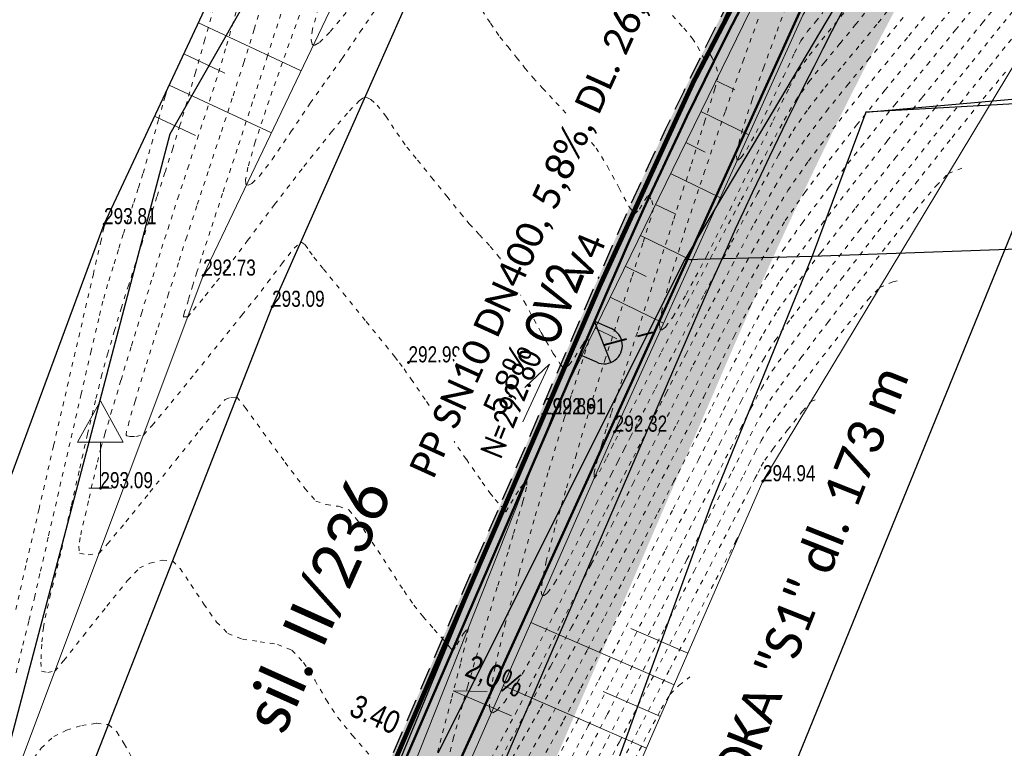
# Model space of a CAD drawing. Header units: feet. Extents: x -783217 to -782936, y -1044805 to -1043930.
# Tile 46 of 81: x -783045 to -783024, y -1044449 to -1044433. Entities that reach past the tile are written whole.
import ezdxf
from ezdxf.enums import TextEntityAlignment as Align

# ---------------------------------------------------------------- set-up
doc = ezdxf.new("R2010")
doc.units = ezdxf.units.FT
doc.header["$MEASUREMENT"] = 0
for name, pattern in [('ACAD_ISO07W100', [3, 0, -3]), ('DASHED2', [0.375, 0.25, -0.125]), ('V1a', [1, 1, 0]), ('ČÁRKOVANÁ', [0.75, 0.5, -0.25])]:
    doc.linetypes.add(name, pattern=pattern)
for name, color, linetype, lineweight in [('_DZ vodorovné', 5, 'Continuous', 15), ('Dopravní zařízen', 7, 'Continuous', 13), ('K_silniční obrubník', 1, 'Continuous', 50), ('K_záhon. obr.', 202, 'Continuous', 30), ('KAN-návrh', 16, 'KANVBRDO', 50), ('KN_hranice pozemků', 140, 'Continuous', 30), ('popis kan', 1, 'Continuous', 25), ('S_UV NOVÉ', 14, 'Continuous', 30), ('S_UV přípojky', 24, 'DASHED2', 40), ('Vrstevnice', 250, 'ACAD_ISO07W100', 15), ('Vrstva 51', 7, 'Continuous', 0), ('Z_svahování', 36, 'Continuous', 9), ('Z_VÝŠKY', 7, 'Continuous', 9), ('Z_VÝŠKY NETISK', 252, 'Continuous', 9), ('ŠRAFY', 9, 'Continuous', 9)]:
    doc.layers.add(name, color=color, linetype=linetype, lineweight=lineweight)
for name, color, linetype in [('A_výšky a sklony', 1, 'Continuous'), ('K-HRANA KOMUNIKACE', 1, 'Continuous'), ('nové sklony', 1, 'Continuous'), ('S-Popis', 1, 'Continuous'), ('S_KAN_NÁVRH_ZN', 24, 'Continuous'), ('Z_hrany ploch', 7, 'Continuous'), ('Z_oploceni', 3, 'PLOTDRTL'), ('Z_ULICE POPIS', 7, 'Continuous')]:
    doc.layers.add(name, color=color, linetype=linetype)
doc.layers.add('SRF_CHODNÍKY', color=7, linetype='Continuous', lineweight=25, true_color=0xf5f089)
doc.layers.add('šrafy zeleň', color=7, linetype='Continuous', lineweight=13, true_color=0xdaf1b1)
doc.styles.add('calibri', font='calibri.ttf')
doc.styles.add('Legend', font='calibri.ttf')
doc.styles.add('Style-cs_Working', font='cs_Working.shx')
doc.styles.add('znacky', font='arial.ttf')
doc.linetypes.add('KANVBRDO', pattern='A,7,-6.5,[6,civil.shx,S=1,R=0,X=0,Y=0],-6.5', length=20)
doc.linetypes.add('PLOTDRTL', pattern='A,5,[95,civil.shx,S=1,R=0,X=0,Y=0],5', length=10)

# ---------------------------------------------------------------- blocks, each defined once
blk = doc.blocks.new('5.270')
at = {"layer": 'Dopravní zařízen', "linetype": 'Continuous'}
for p, q in [((0, 3.8), (-1, 2)), ((0, 3.8), (1, 2)), ((1, 2), (-1, 2)), ((0, 2), (0, 0)), ((-0.5, 0), (0.5, 0))]:
    blk.add_line(p, q, dxfattribs=at)
blk = doc.blocks.new('SKLON CH')
at = {"layer": 'A_výšky a sklony', "lineweight": 15, "ltscale": 0.1}
blk.add_lwpolyline([(0.437, -0.148), (-0.872, 0.295), (-0.135, 0.336)], dxfattribs=at)
at = {"layer": 'A_výšky a sklony', "style": 'znacky', "width": 0.8}
blk.add_text('2,0%%%', height=0.5, rotation=341.7285, dxfattribs=at).set_placement((-0.674, 0.649))
blk = doc.blocks.new('A$C143a287d')
at = {"layer": 'S_KAN_NÁVRH_ZN', "linetype": 'Continuous', "lineweight": 30, "ltscale": 0.7}
h = blk.add_hatch(color=256, dxfattribs=at)
h.dxf.hatch_style = 1
edge = h.paths.add_edge_path()
edge.add_arc((-0.422, -0.376), 0.4, 131.6822, 266.6822)
edge.add_line((-0.446, -0.776), (-0.046, -0.799))
edge.add_line((-0.046, -0.799), (-0.688, -0.077))
for points in [[(-0.399, 0.023), (0, 0), (-0.046, -0.799), (-0.446, -0.776)], [(-0.688, -0.077), (-0.046, -0.799)]]:
    blk.add_lwpolyline(points, dxfattribs=at)
blk.add_arc((-0.422, -0.376), 0.4, 86.6822, 266.6836, dxfattribs=at)

msp = doc.modelspace()

# ---------------------------------------------------------------- hatches: boundary and pattern name
at = {"layer": 'SRF_CHODNÍKY', "linetype": 'Continuous', "ltscale": 0.5}
h = msp.add_hatch(color=256, dxfattribs=at)
h.dxf.hatch_style = 1
edge = h.paths.add_edge_path()
edge.add_line((-782994.638, -1044333.792), (-782995.834, -1044333.467))
edge.add_line((-782995.834, -1044333.467), (-782996.18, -1044334.75))
edge.add_line((-782996.18, -1044334.75), (-782996.866, -1044359.035))
edge.add_arc((-783061.221, -1044357.27), 64.379, 355.22438, 358.42907, ccw=False)
edge.add_line((-782997.066, -1044362.63), (-782996.671, -1044362.674))
edge.add_line((-782996.671, -1044362.674), (-782996.724, -1044363.171))
edge.add_line((-782996.724, -1044363.171), (-782995.134, -1044363.349))
edge.add_arc((-783054.986, -1044357.465), 60.14, 354.3847, 358.45265)
edge.add_line((-782994.867, -1044359.089), (-782994.482, -1044340.79))
edge.add_line((-782994.482, -1044340.79), (-782994.638, -1044333.792))
edge = h.paths.add_edge_path()
edge.add_line((-783014.006, -1044410.828), (-783015.484, -1044409.412))
edge.add_line((-783015.484, -1044409.412), (-783025.648, -1044425.995))
edge.add_arc((-782940.386, -1044478.249), 100, 148.49725, 156.66307)
edge.add_line((-783032.205, -1044438.636), (-783038.144, -1044452.401))
edge.add_arc((-782946.325, -1044492.015), 100, 156.66307, 159.96971)
edge.add_line((-783040.276, -1044457.763), (-783040.688, -1044458.892))
edge.add_line((-783040.688, -1044458.892), (-783038.817, -1044459.598))
edge.add_line((-783038.817, -1044459.598), (-783038.397, -1044458.448))
edge.add_arc((-782946.325, -1044492.015), 98, 156.66307, 159.96971, ccw=False)
edge.add_line((-783036.308, -1044453.194), (-783030.369, -1044439.428))
edge.add_arc((-782940.386, -1044478.249), 98, 148.49725, 156.66307, ccw=False)
edge.add_line((-783023.943, -1044427.041), (-783014.006, -1044410.828))
edge = h.paths.add_edge_path()
edge.add_arc((-783048.907, -1044368.26), 50, 328.4972, 348.9765)
edge.add_line((-782999.83, -1044377.821), (-782998.203, -1044369.536))
edge.add_line((-782998.203, -1044369.536), (-782997.811, -1044369.612))
edge.add_line((-782997.811, -1044369.612), (-782997.715, -1044369.121))
edge.add_line((-782997.715, -1044369.121), (-782996.156, -1044369.425))
edge.add_line((-782996.156, -1044369.425), (-782997.866, -1044378.203))
edge.add_arc((-783048.907, -1044368.26), 52, 328.4972, 348.9765, ccw=False)
edge.add_line((-783004.571, -1044395.433), (-783014.006, -1044410.828))
edge.add_line((-783014.006, -1044410.828), (-783015.484, -1044409.412))
edge.add_line((-783015.484, -1044409.412), (-783006.276, -1044394.387))
at = {"layer": 'ŠRAFY', "linetype": 'Continuous', "ltscale": 0.5}
h = msp.add_hatch(color=256, dxfattribs=at)
h.dxf.hatch_style = 1
h.paths.add_polyline_path([(-782996.18, -1044334.75), (-782996.48, -1044334.742), (-782997.003, -1044354.236), (-782996.703, -1044354.241)])
h.paths.add_polyline_path([(-782996.829, -1044358.903), (-782996.703, -1044354.241), (-782997.003, -1044354.236), (-782997.129, -1044358.895, -0.04141), (-782998.028, -1044367.064), (-783000.086, -1044377.632, -0.0224), (-783001.132, -1044381.958), (-783000.872, -1044382.139, 0.022906), (-782999.792, -1044377.689), (-782997.733, -1044367.122, 0.04141)])
h.paths.add_polyline_path([(-783006.239, -1044394.256, 0.066553), (-783000.872, -1044382.139), (-783001.132, -1044381.958, -0.067062), (-783006.494, -1044394.099), (-783020.973, -1044417.724), (-783020.718, -1044417.881)])
h.paths.add_polyline_path([(-783025.61, -1044425.864), (-783020.718, -1044417.881), (-783020.973, -1044417.724), (-783025.866, -1044425.707, 0.035645), (-783032.443, -1044438.385), (-783038.382, -1044452.151, 0.014429), (-783040.52, -1044457.529), (-783040.931, -1044458.654), (-783040.65, -1044458.76), (-783040.239, -1044457.632, -0.014429), (-783038.107, -1044452.27), (-783032.168, -1044438.504, -0.035645)])
h.paths.add_polyline_path([(-783047.677, -1044478.144, -0.006821), (-783046.778, -1044475.568), (-783040.65, -1044458.76), (-783040.931, -1044458.654), (-783047.06, -1044475.465, 0.006821), (-783047.962, -1044478.049), (-783055.482, -1044500.567, 0.080752), (-783055.6, -1044501.295), (-783055.6, -1044501.62), (-783055.3, -1044501.62), (-783055.3, -1044501.295, -0.080752), (-783055.197, -1044500.662)])
at = {"layer": 'šrafy zeleň', "linetype": 'Continuous', "ltscale": 0.5}
h = msp.add_hatch(color=256, dxfattribs=at)
h.dxf.hatch_style = 1
edge = h.paths.add_edge_path()
edge.add_line((-782996.847, -1044378.263), (-782994.789, -1044367.695))
edge.add_arc((-783046.811, -1044357.561), 53, 348.9765, 358.4659)
edge.add_line((-782993.83, -1044358.98), (-782993.713, -1044352.874))
edge.add_line((-782993.713, -1044352.874), (-782993.86, -1044345.26))
edge.add_line((-782993.86, -1044345.26), (-782993.9, -1044339.61))
edge.add_line((-782993.9, -1044339.61), (-782994.02, -1044336.05))
edge.add_line((-782994.02, -1044336.05), (-782993.72, -1044335.88))
edge.add_line((-782993.72, -1044335.88), (-782994.27, -1044334.19))
edge.add_line((-782994.27, -1044334.19), (-782994.35, -1044333.87))
edge.add_line((-782994.35, -1044333.87), (-782994.182, -1044340.783))
edge.add_line((-782994.182, -1044340.783), (-782994.482, -1044340.79))
edge.add_line((-782994.482, -1044340.79), (-782994.829, -1044358.957))
edge.add_arc((-783046.811, -1044357.561), 52, 348.9765, 358.4617, ccw=False)
edge.add_line((-782995.77, -1044367.504), (-782997.829, -1044378.072))
edge.add_arc((-783048.869, -1044368.129), 52, 328.4972, 348.9765, ccw=False)
edge.add_line((-783004.533, -1044395.301), (-783016.689, -1044415.136))
edge.add_line((-783016.689, -1044415.136), (-783015.838, -1044415.661))
edge.add_line((-783015.838, -1044415.661), (-783003.681, -1044395.824))
edge.add_arc((-783048.869, -1044368.129), 53, 328.4972, 348.9765)
edge = h.paths.add_edge_path()
edge.add_line((-783015.838, -1044415.661), (-783016.689, -1044415.136))
edge.add_line((-783016.689, -1044415.136), (-783023.905, -1044426.909))
edge.add_arc((-782940.349, -1044478.118), 98, 148.49725, 156.66307)
edge.add_line((-783030.331, -1044439.296), (-783036.27, -1044453.062))
edge.add_arc((-782946.287, -1044491.883), 98, 156.66307, 159.96971)
edge.add_line((-783038.36, -1044458.317), (-783039.449, -1044461.304))
edge.add_line((-783039.449, -1044461.304), (-783038.501, -1044461.625))
edge.add_line((-783038.501, -1044461.625), (-783037.42, -1044458.659))
edge.add_arc((-782946.287, -1044491.883), 97, 156.66307, 159.96971, ccw=False)
edge.add_line((-783035.352, -1044453.458), (-783029.413, -1044439.693))
edge.add_arc((-782940.349, -1044478.118), 97, 148.49725, 156.66307, ccw=False)
edge.add_line((-783023.052, -1044427.432), (-783015.838, -1044415.661))
edge = h.paths.add_edge_path()
edge.add_line((-783052.76, -1044499.679), (-783051.812, -1044499.996))
edge.add_line((-783051.812, -1044499.996), (-783044.832, -1044479.094))
edge.add_arc((-782952.827, -1044509.82), 97, 159.96971, 161.53299, ccw=False)
edge.add_line((-783043.959, -1044476.596), (-783038.501, -1044461.625))
edge.add_line((-783038.501, -1044461.625), (-783039.449, -1044461.304))
edge.add_line((-783039.449, -1044461.304), (-783044.899, -1044476.253))
edge.add_arc((-782952.827, -1044509.82), 98, 159.96971, 161.53299)
edge.add_line((-783045.78, -1044478.778), (-783052.76, -1044499.679))

# ---------------------------------------------------------------- linework, layer by layer
at = {"layer": '_DZ vodorovné', "linetype": 'V1a', "const_width": 0.1}
msp.add_lwpolyline([(-783055.387, -1044500.598), (-783047.867, -1044478.081, -0.006821), (-783046.966, -1044475.5), (-783040.427, -1044457.563, -0.014429), (-783038.29, -1044452.191), (-783032.351, -1044438.425, -0.035645), (-783025.781, -1044425.759), (-783006.409, -1044394.151, 0.089596), (-782999.988, -1044377.651), (-782997.929, -1044367.083, 0.04141), (-782997.029, -1044358.898), (-782996.38, -1044334.745)], format="xyb", dxfattribs=at)
at = {"layer": 'K-HRANA KOMUNIKACE', "linetype": 'ČÁRKOVANÁ'}
msp.add_lwpolyline([(-783055.6, -1044501.62), (-783055.6, -1044501.295, -0.080752), (-783055.482, -1044500.567), (-783047.962, -1044478.049, -0.006821), (-783047.06, -1044475.465), (-783040.52, -1044457.529, -0.014429), (-783038.382, -1044452.151), (-783032.443, -1044438.385, -0.035645), (-783025.866, -1044425.707), (-783006.494, -1044394.099, 0.089596), (-783000.086, -1044377.632), (-782998.028, -1044367.064, 0.04141), (-782997.129, -1044358.895), (-782996.48, -1044334.742)], format="xyb", dxfattribs=at)
at = {"layer": 'K_silniční obrubník', "linetype": 'Continuous', "ltscale": 0.5}
msp.add_lwpolyline([(-783055.3, -1044501.62), (-783055.3, -1044501.295, -0.080752), (-783055.197, -1044500.662), (-783047.677, -1044478.144, -0.006821), (-783046.778, -1044475.568), (-783040.239, -1044457.632, -0.014429), (-783038.107, -1044452.27), (-783032.168, -1044438.504, -0.035645), (-783025.61, -1044425.864), (-783006.239, -1044394.256, 0.089596), (-782999.792, -1044377.689), (-782997.733, -1044367.122, 0.04141), (-782996.829, -1044358.903), (-782996.18, -1044334.75)], format="xyb", dxfattribs=at)
at = {"layer": 'K_záhon. obr.'}
msp.add_lwpolyline([(-783053.225, -1044502.21), (-783053.283, -1044501.499, -0.101372), (-783053.235, -1044501.101), (-783045.78, -1044478.778, -0.006821), (-783044.899, -1044476.253), (-783038.36, -1044458.317, -0.014429), (-783036.27, -1044453.062), (-783030.331, -1044439.296, -0.035645), (-783023.905, -1044426.909), (-783004.533, -1044395.301, 0.089596), (-782997.829, -1044378.072), (-782995.77, -1044367.504, 0.04141), (-782994.829, -1044358.957), (-782994.482, -1044340.79)], format="xyb", dxfattribs=at)
at = {"layer": 'KAN-návrh', "ltscale": 0.2}
msp.add_lwpolyline([(-783053.883, -1044500.802), (-783037.561, -1044453.541), (-783026.77, -1044429.749), (-783000.935, -1044386.94), (-782995.835, -1044364.333), (-782995.477, -1044340.351)], dxfattribs=at)
at = {"layer": 'KN_hranice pozemků', "linetype": 'Continuous'}
for p, q in [((-783026.61, -1044434.76), (-783002.6, -1044432.63)), ((-783002.29, -1044433.38), (-783026.61, -1044434.76)), ((-783026.61, -1044434.76), (-783027.78, -1044437.9)), ((-783041.77, -1044435.24), (-783045.85, -1044450.77)), ((-783027.78, -1044437.9), (-783002.28, -1044436.98))]:
    msp.add_line(p, q, dxfattribs=at)
at = {"layer": 'S_UV přípojky', "ltscale": 2}
msp.add_lwpolyline([(-783032.306, -1044439.825), (-783031.248, -1044439.55)], dxfattribs=at)
at = {"layer": 'Vrstevnice', "ltscale": 0.04}
for points, elevation in [([(-783040.809, -1044432.485), (-783041.005, -1044433.18), (-783041.209, -1044433.896), (-783041.397, -1044434.548), (-783041.546, -1044435.052), (-783041.703, -1044435.551), (-783041.873, -1044436.074), (-783042.048, -1044436.605), (-783042.22, -1044437.127), (-783042.38, -1044437.625), (-783042.515, -1044438.053), (-783042.663, -1044438.522), (-783042.818, -1044439.015), (-783042.971, -1044439.517), (-783043.116, -1044440.009), (-783043.246, -1044440.474), (-783043.387, -1044441.039), (-783043.56, -1044441.774), (-783043.743, -1044442.576), (-783043.916, -1044443.345), (-783044.058, -1044443.981), (-783044.149, -1044444.381), (-783044.25, -1044444.8), (-783044.363, -1044445.258), (-783044.461, -1044445.678), (-783044.52, -1044445.982), (-783044.556, -1044446.351), (-783044.574, -1044446.737), (-783044.559, -1044446.937), (-783044.425, -1044446.962), (-783044.272, -1044446.937), (-783044.074, -1044446.702), (-783043.65, -1044446.165), (-783043.14, -1044445.52), (-783042.686, -1044444.962), (-783042.429, -1044444.688), (-783042.2, -1044444.582), (-783041.933, -1044444.517), (-783041.706, -1044444.532), (-783041.545, -1044444.7), (-783041.306, -1044445.05), (-783041.028, -1044445.475), (-783040.748, -1044445.866), (-783040.505, -1044446.115), (-783040.186, -1044446.237), (-783039.803, -1044446.295), (-783039.422, -1044446.354), (-783039.108, -1044446.48), (-783038.854, -1044446.75), (-783038.605, -1044447.14), (-783038.358, -1044447.567), (-783038.108, -1044447.947), (-783037.79, -1044448.337), (-783037.412, -1044448.772)], 293.4), ([(-783038.868, -1044432.44), (-783039.241, -1044433.473), (-783039.606, -1044434.504), (-783039.907, -1044435.409), (-783040.065, -1044435.958), (-783040.116, -1044436.227), (-783040.111, -1044436.323), (-783040.096, -1044436.343), (-783040.064, -1044436.349), (-783039.982, -1044436.312), (-783039.817, -1044436.152), (-783039.536, -1044435.789), (-783039.129, -1044435.191), (-783038.711, -1044434.563), (-783038.337, -1044434.039), (-783038.013, -1044433.589), (-783037.622, -1044433.012), (-783037.2, -1044432.4)], 292.6), ([(-783038.53, -1044432.495), (-783038.659, -1044432.952), (-783038.688, -1044433.187), (-783038.667, -1044433.279), (-783038.643, -1044433.302), (-783038.611, -1044433.304), (-783038.509, -1044433.242), (-783038.272, -1044433.006), (-783037.836, -1044432.479)], 292.4), ([(-783028.955, -1044432.737), (-783029.267, -1044433.605), (-783029.673, -1044434.751), (-783030.114, -1044436.029), (-783030.533, -1044437.29), (-783030.871, -1044438.387), (-783031.045, -1044439.047), (-783031.1, -1044439.366), (-783031.094, -1044439.477), (-783031.076, -1044439.499), (-783031.049, -1044439.498), (-783030.974, -1044439.44), (-783030.813, -1044439.222), (-783030.522, -1044438.733), (-783030.072, -1044437.886), (-783029.574, -1044436.891), (-783029.077, -1044435.87), (-783028.63, -1044434.943), (-783028.282, -1044434.232), (-783028.084, -1044433.858), (-783027.842, -1044433.523), (-783027.568, -1044433.184), (-783027.288, -1044432.848), (-783027.033, -1044432.522)], 292.2), ([(-783028.354, -1044432.488), (-783028.574, -1044433.078), (-783028.832, -1044433.778), (-783029.086, -1044434.493), (-783029.293, -1044435.13), (-783029.398, -1044435.521), (-783029.427, -1044435.713), (-783029.417, -1044435.782), (-783029.402, -1044435.797), (-783029.382, -1044435.796), (-783029.324, -1044435.748), (-783029.204, -1044435.575), (-783028.996, -1044435.203), (-783028.697, -1044434.605), (-783028.403, -1044433.983), (-783028.163, -1044433.472), (-783028.028, -1044433.205), (-783027.876, -1044432.999), (-783027.704, -1044432.792), (-783027.545, -1044432.591)], 292), ([(-783040.321, -1044432.576), (-783040.553, -1044433.378), (-783040.739, -1044434.004), (-783040.932, -1044434.62), (-783041.14, -1044435.263), (-783041.356, -1044435.92), (-783041.573, -1044436.576), (-783041.783, -1044437.218), (-783041.98, -1044437.833), (-783042.163, -1044438.421), (-783042.379, -1044439.12), (-783042.608, -1044439.868), (-783042.831, -1044440.6), (-783043.028, -1044441.253), (-783043.18, -1044441.765), (-783043.268, -1044442.072), (-783043.36, -1044442.443), (-783043.455, -1044442.858), (-783043.537, -1044443.227), (-783043.588, -1044443.458), (-783043.637, -1044443.66), (-783043.689, -1044443.872), (-783043.72, -1044444.026), (-783043.751, -1044444.215), (-783043.734, -1044444.365), (-783043.542, -1044444.404), (-783043.307, -1044444.365), (-783043.124, -1044444.165), (-783042.725, -1044443.684), (-783042.199, -1044443.036), (-783041.632, -1044442.332), (-783041.112, -1044441.687), (-783040.728, -1044441.211), (-783040.565, -1044441.018), (-783040.436, -1044440.972), (-783040.309, -1044440.963), (-783040.127, -1044441.195), (-783039.732, -1044441.736), (-783039.255, -1044442.388), (-783038.829, -1044442.954), (-783038.586, -1044443.234), (-783038.359, -1044443.309), (-783038.094, -1044443.345), (-783037.87, -1044443.421), (-783037.676, -1044443.658), (-783037.357, -1044444.126), (-783036.994, -1044444.683), (-783036.666, -1044445.189), (-783036.453, -1044445.5), (-783036.25, -1044445.749), (-783036.01, -1044446.026), (-783035.807, -1044446.254), (-783035.713, -1044446.359), (-783035.657, -1044446.436), (-783035.602, -1044446.496), (-783035.518, -1044446.36), (-783035.37, -1044446.114), (-783035.265, -1044445.993), (-783035.301, -1044446.217), (-783035.437, -1044446.777), (-783035.634, -1044447.546), (-783035.856, -1044448.394), (-783036.065, -1044449.192)], 293.2), ([(-783041.832, -1044434.279), (-783041.843, -1044434.317), (-783041.871, -1044434.414), (-783041.925, -1044434.607), (-783042.014, -1044434.924), (-783042.139, -1044435.362), (-783042.258, -1044435.78), (-783042.353, -1044436.1), (-783042.454, -1044436.422), (-783042.565, -1044436.759), (-783042.677, -1044437.096), (-783042.78, -1044437.418), (-783042.886, -1044437.755), (-783043.004, -1044438.13), (-783043.121, -1044438.514), (-783043.223, -1044438.877), (-783043.315, -1044439.251), (-783043.48, -1044439.959), (-783043.697, -1044440.896), (-783043.941, -1044441.955), (-783044.188, -1044443.031), (-783044.414, -1044444.018), (-783044.596, -1044444.811), (-783044.709, -1044445.304), (-783044.839, -1044445.846), (-783044.987, -1044446.446), (-783045.131, -1044447.038)], 293.6), ([(-783043.135, -1044437.061), (-783043.138, -1044437.071), (-783043.151, -1044437.116), (-783043.16, -1044437.148), (-783043.18, -1044437.21), (-783043.201, -1044437.28), (-783043.264, -1044437.55), (-783043.432, -1044438.28), (-783043.679, -1044439.348), (-783043.977, -1044440.637), (-783044.299, -1044442.028), (-783044.616, -1044443.402), (-783044.902, -1044444.638), (-783045.129, -1044445.62)], 293.8), ([(-783044.873, -1044449), (-783044.567, -1044448.615), (-783044.293, -1044448.357), (-783044.017, -1044448.224), (-783043.687, -1044448.121), (-783043.363, -1044448.071), (-783043.103, -1044448.101), (-783042.919, -1044448.258), (-783042.763, -1044448.518), (-783042.608, -1044448.793)], 293.6)]:
    msp.add_lwpolyline(points, dxfattribs=dict(at, elevation=elevation))
at = {"layer": 'Vrstva 51', "color": 7, "linetype": 'Continuous', "lineweight": 53}
for p in [(-783043.2, -1044437.2), (-783041.04, -1044438.32), (-783039.54, -1044439), (-783036.57, -1044440.21), (-783033.64, -1044441.34), (-783033.42, -1044441.34), (-783032.08, -1044441.72), (-783028.85, -1044442.8), (-783043.28, -1044442.95)]:
    msp.add_point(p, dxfattribs=at)
at = {"layer": 'Z_hrany ploch', "linetype": 'Continuous', "flags": 128}
for points in [[(-783069.78, -1044522.09), (-783069.11, -1044520.14), (-783068.17, -1044518.92), (-783065.34, -1044510.99), (-783060.63, -1044496.7), (-783058.15, -1044489.52), (-783054.21, -1044478.71), (-783051.52, -1044470.63), (-783047.77, -1044460.48), (-783044.92, -1044452.74), (-783039.54, -1044439), (-783035.01, -1044428.77), (-783027.11, -1044414.92), (-783026.57, -1044413.22), (-783027, -1044410.05), (-783021.92, -1044402.05), (-783014.87, -1044390.97)], [(-783048.76, -1044507.7), (-783050.09, -1044507.61), (-783051.69, -1044507.09), (-783053.31, -1044506.03), (-783054.3, -1044504.74), (-783054.93, -1044503.43), (-783055.3, -1044501.62), (-783055.3, -1044500.97), (-783055.16, -1044500.46), (-783052.05, -1044490.8), (-783048.87, -1044481.62), (-783045.62, -1044472.08), (-783042.06, -1044463), (-783039.25, -1044454.92), (-783033.64, -1044441.34), (-783029.34, -1044431.95), (-783014.24, -1044406.98), (-783007.62, -1044396.51), (-783004.57, -1044390.97)]]:
    msp.add_lwpolyline(points, dxfattribs=at)
at = {"layer": 'Z_oploceni', "ltscale": 0.5, "flags": 128}
for points in [[(-783048.52, -1044451.58), (-783043.2, -1044437.2), (-783038.12, -1044426.35), (-783029.57, -1044412.44), (-783031.47, -1044411.58)], [(-783035.28, -1044466.46), (-783022.19, -1044434.34), (-783018.55, -1044433.93), (-783018.06, -1044433.79)]]:
    msp.add_lwpolyline(points, dxfattribs=at)
at = {"layer": 'Z_svahování', "linetype": 'Continuous', "flags": 128}
for points in [[(-783054.83, -1044500.56), (-783051.56, -1044490.84), (-783048.59, -1044481.73), (-783045.14, -1044472.23), (-783041.91, -1044463.2), (-783038.89, -1044455.14), (-783033.42, -1044441.34), (-783028.97, -1044432.22), (-783020.57, -1044417.59), (-783013.86, -1044407.19), (-783007.35, -1044396.6), (-783004.02, -1044391.13), (-783000.52, -1044383.16), (-782997.5, -1044370.71), (-782996.52, -1044370.41), (-782995.26, -1044370.6), (-782993.39, -1044370.52)], [(-783053.85, -1044500.81), (-783050.47, -1044491.31), (-783047.59, -1044482.12), (-783044.19, -1044472.46), (-783040.94, -1044463.68), (-783038.06, -1044455.36), (-783032.08, -1044441.72), (-783027.98, -1044432.65), (-783019.47, -1044418.18), (-783013.34, -1044407.57), (-783006.59, -1044397), (-783003.41, -1044391.44), (-782999.59, -1044383.56), (-782996.82, -1044370.75)], [(-783069.24, -1044517.86), (-783066.73, -1044510.8), (-783061.52, -1044496.11), (-783059.19, -1044489.29), (-783055.22, -1044478.02), (-783052.49, -1044470.63), (-783048.78, -1044460.04), (-783046.25, -1044452.21), (-783041.04, -1044438.32), (-783036.1, -1044427.98), (-783028.36, -1044414.94), (-783027.63, -1044412.82), (-783027.52, -1044409.5), (-783029.39, -1044407.82)], [(-783049.69, -1044502.72), (-783049.96, -1044500.42), (-783047.46, -1044492.05), (-783044.84, -1044482.62), (-783041.34, -1044473.89), (-783038.01, -1044464.73), (-783034.6, -1044455.99), (-783028.85, -1044442.8), (-783022.27, -1044431.88), (-783017.38, -1044420.1), (-783016.39, -1044423.29)], [(-783041.145, -1044432.812), (-783038.909, -1044433.859)], [(-783041.463, -1044433.491), (-783040.571, -1044433.909)], [(-783041.781, -1044434.17), (-783039.555, -1044435.212)], [(-783029.874, -1044434.073), (-783029.464, -1044434.273)], [(-783042.099, -1044434.849), (-783041.211, -1044435.265)], [(-783030.203, -1044434.747), (-783029.158, -1044435.257)], [(-783030.532, -1044435.421), (-783030.106, -1044435.629)], [(-783030.861, -1044436.095), (-783029.777, -1044436.624)], [(-783031.19, -1044436.769), (-783030.748, -1044436.985)], [(-783031.519, -1044437.443), (-783030.395, -1044437.992)], [(-783031.848, -1044438.117), (-783031.39, -1044438.341)], [(-783032.176, -1044438.792), (-783031.013, -1044439.359)], [(-783032.505, -1044439.466), (-783032.032, -1044439.697)], [(-783030.783, -1044447.235), (-783033.902, -1044445.875)], [(-783030.484, -1044446.547), (-783031.73, -1044446.004)], [(-783031.383, -1044448.61), (-783034.504, -1044447.249)], [(-783031.083, -1044447.922), (-783032.331, -1044447.378)]]:
    msp.add_lwpolyline(points, dxfattribs=at)

# ---------------------------------------------------------------- block references
at = {"layer": 'A_výšky a sklony', "linetype": 'Continuous', "rotation": 355.3843104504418}
msp.add_blockref('SKLON CH', (-783034.751, -1044447.726), dxfattribs=at)
at = {"layer": 'Dopravní zařízen', "linetype": 'Continuous', "xscale": 0.5, "yscale": 0.5, "zscale": 0.5}
msp.add_blockref('5.270', (-783043.28, -1044442.95), dxfattribs=at)

# ---------------------------------------------------------------- texts
at = {"layer": '_DZ vodorovné', "linetype": 'V1a', "style": 'Legend'}
msp.add_text('V4', height=0.6, rotation=67.3696, dxfattribs=at).set_placement((-783033.196, -1044438.266), align=Align.TOP_LEFT)
at = {"layer": 'A_výšky a sklony', "style": 'znacky', "width": 0.8}
msp.add_text('3.40', height=0.5, rotation=335.8996, dxfattribs=at).set_placement((-783037.892, -1044447.884))
at = {"layer": 'S_UV NOVÉ', "style": 'Legend', "width": 0.8}
msp.add_text('OV2', height=0.8, rotation=68.1005, dxfattribs=at).set_placement((-783033.372, -1044439.892))
at = {"layer": 'Z_ULICE POPIS', "linetype": 'Continuous', "style": 'calibri'}
msp.add_text('sil. II/236', height=1, rotation=65.8248, dxfattribs=at).set_placement((-783038.555, -1044445.5), align=Align.MIDDLE_CENTER)
at = {"layer": 'Z_VÝŠKY', "linetype": 'Continuous', "style": 'Style-cs_Working', "width": 0.8}
for s, p in [('293.81', (-783043.2, -1044437.2)), ('292.73', (-783041.04, -1044438.32)), ('293.09', (-783039.54, -1044439)), ('292.91', (-783033.42, -1044441.34)), ('292.32', (-783032.08, -1044441.72)), ('293.09', (-783043.28, -1044442.95)), ('294.94', (-783028.85, -1044442.8))]:
    msp.add_text(s, height=0.35, dxfattribs=at).set_placement(p)
at = {"layer": 'Z_VÝŠKY NETISK', "linetype": 'Continuous', "style": 'Style-cs_Working', "width": 0.8}
for s, p in [('292.99', (-783036.57, -1044440.21)), ('292.86', (-783033.64, -1044441.34))]:
    msp.add_text(s, height=0.35, dxfattribs=at).set_placement(p)

# ---------------------------------------------------------------- next in the draw order: texts
at = {"layer": 'S_UV NOVÉ', "insert": (-783034.976, -1044461.803), "char_height": 0.8, "attachment_point": 1, "rotation": 68.3367, "style": 'Legend', "bg_fill": 3, "box_fill_scale": 1, "bg_fill_color": 256, "bg_fill_transparency": 0}
msp.add_mtext_dynamic_manual_height_columns('ZATRUBNĚNÍ PŘÍKOPU - STOKA "S1" dl. 173 m', width=23.45763, gutter_width=3.75, heights=[0], dxfattribs=at)

# ---------------------------------------------------------------- next in the draw order: linework, layer by layer
at = {"layer": 'KN_hranice pozemků', "linetype": 'Continuous'}
for p, q in [((-783027.78, -1044437.9), (-783029.98, -1044443.29)), ((-783029.98, -1044443.29), (-783035.99, -1044459.86))]:
    msp.add_line(p, q, dxfattribs=at)
at = {"layer": 'nové sklony', "lineweight": 15, "ltscale": 0.1}
msp.add_lwpolyline([(-783034.079, -1044441.506), (-783033.5, -1044440.251), (-783034.036, -1044440.758)], dxfattribs=at)
at = {"layer": 'Vrstevnice', "ltscale": 0.04}
for points, elevation in [([(-783039.714, -1044432.222), (-783039.932, -1044432.957), (-783040.157, -1044433.677), (-783040.407, -1044434.456), (-783040.669, -1044435.258), (-783040.931, -1044436.051), (-783041.178, -1044436.802), (-783041.399, -1044437.476), (-783041.58, -1044438.04), (-783041.794, -1044438.718), (-783042.047, -1044439.517), (-783042.303, -1044440.331), (-783042.524, -1044441.053), (-783042.652, -1044441.492), (-783042.708, -1044441.705), (-783042.721, -1044441.779), (-783042.72, -1044441.792), (-783042.702, -1044441.807), (-783042.638, -1044441.826), (-783042.505, -1044441.828), (-783042.343, -1044441.792), (-783042.151, -1044441.584), (-783041.74, -1044441.09), (-783041.21, -1044440.439), (-783040.662, -1044439.76), (-783040.197, -1044439.18), (-783039.915, -1044438.83), (-783039.638, -1044438.473), (-783039.329, -1044438.062), (-783039.062, -1044437.724), (-783038.913, -1044437.584), (-783038.82, -1044437.647), (-783038.722, -1044437.786), (-783038.629, -1044437.92), (-783038.418, -1044438.178), (-783037.989, -1044438.706), (-783037.49, -1044439.321), (-783037.066, -1044439.842), (-783036.867, -1044440.089), (-783036.765, -1044440.221), (-783036.666, -1044440.354), (-783036.513, -1044440.575), (-783036.175, -1044441.065), (-783035.743, -1044441.692), (-783035.309, -1044442.321), (-783034.963, -1044442.819), (-783034.798, -1044443.053), (-783034.681, -1044443.195), (-783034.554, -1044443.339), (-783034.494, -1044443.407), (-783034.448, -1044443.463), (-783034.343, -1044443.28), (-783034.14, -1044442.947), (-783033.992, -1044442.784), (-783033.997, -1044442.93), (-783034.081, -1044443.25), (-783034.195, -1044443.633), (-783034.29, -1044443.969), (-783034.402, -1044444.343), (-783034.637, -1044445.104), (-783034.945, -1044446.117), (-783035.278, -1044447.253), (-783035.587, -1044448.38), (-783035.823, -1044449.366)], 293), ([(-783033.952, -1044448.785), (-783033.414, -1044447.831), (-783033.04, -1044447.156), (-783032.674, -1044446.472), (-783032.288, -1044445.731), (-783031.894, -1044444.966), (-783031.505, -1044444.204), (-783031.135, -1044443.478), (-783030.796, -1044442.815), (-783030.502, -1044442.248), (-783030.232, -1044441.72), (-783029.955, -1044441.166), (-783029.672, -1044440.597), (-783029.383, -1044440.027), (-783029.087, -1044439.467), (-783028.785, -1044438.929), (-783028.475, -1044438.427), (-783028.117, -1044437.921), (-783027.568, -1044437.198), (-783026.889, -1044436.329), (-783026.141, -1044435.386), (-783025.382, -1044434.44), (-783024.673, -1044433.561), (-783024.075, -1044432.82), (-783023.646, -1044432.289)], 293.6), ([(-783033.579, -1044448.709), (-783033.19, -1044448.006), (-783032.814, -1044447.302), (-783032.406, -1044446.525), (-783031.985, -1044445.71), (-783031.566, -1044444.893), (-783031.167, -1044444.111), (-783030.805, -1044443.399), (-783030.495, -1044442.793), (-783030.255, -1044442.33), (-783029.987, -1044441.804), (-783029.711, -1044441.249), (-783029.427, -1044440.683), (-783029.136, -1044440.121), (-783028.838, -1044439.581), (-783028.531, -1044439.079), (-783028.179, -1044438.589), (-783027.587, -1044437.814), (-783026.828, -1044436.844), (-783025.977, -1044435.77), (-783025.109, -1044434.68), (-783024.296, -1044433.666), (-783023.614, -1044432.816), (-783023.135, -1044432.221)], 293.8), ([(-783035.085, -1044432.354), (-783034.782, -1044432.823), (-783034.579, -1044433.12), (-783034.402, -1044433.338), (-783034.217, -1044433.568), (-783034.032, -1044433.798), (-783033.853, -1044434.014), (-783033.65, -1044434.237), (-783033.358, -1044434.549), (-783033.03, -1044434.902), (-783032.72, -1044435.249), (-783032.483, -1044435.541), (-783032.236, -1044435.941), (-783031.982, -1044436.415), (-783031.768, -1044436.812), (-783031.644, -1044436.98), (-783031.538, -1044436.874), (-783031.424, -1044436.674), (-783031.347, -1044436.568), (-783031.273, -1044436.681), (-783031.23, -1044436.852), (-783031.294, -1044437.077), (-783031.466, -1044437.616), (-783031.711, -1044438.368), (-783031.993, -1044439.236), (-783032.278, -1044440.12), (-783032.531, -1044440.921), (-783032.716, -1044441.54), (-783032.912, -1044442.213), (-783033.147, -1044443.007), (-783033.38, -1044443.817), (-783033.568, -1044444.537), (-783033.659, -1044444.979), (-783033.678, -1044445.195), (-783033.662, -1044445.273), (-783033.645, -1044445.289), (-783033.616, -1044445.289), (-783033.54, -1044445.23), (-783033.386, -1044445.022), (-783033.13, -1044444.582), (-783032.785, -1044443.913), (-783032.48, -1044443.291), (-783032.29, -1044442.909), (-783032.152, -1044442.649), (-783032.011, -1044442.373), (-783031.87, -1044442.097), (-783031.735, -1044441.835), (-783031.557, -1044441.491), (-783031.192, -1044440.781), (-783030.696, -1044439.82), (-783030.124, -1044438.718), (-783029.532, -1044437.59), (-783028.976, -1044436.546), (-783028.512, -1044435.699), (-783028.195, -1044435.163), (-783027.868, -1044434.696), (-783027.497, -1044434.217), (-783027.104, -1044433.737), (-783026.711, -1044433.266), (-783026.339, -1044432.811), (-783026.008, -1044432.384)], 292.6), ([(-783034.667, -1044449.036), (-783034.04, -1044447.879), (-783033.476, -1044446.831), (-783033.026, -1044445.99), (-783032.74, -1044445.457), (-783032.453, -1044444.92), (-783032.159, -1044444.354), (-783031.862, -1044443.773), (-783031.566, -1044443.192), (-783031.275, -1044442.624), (-783030.995, -1044442.083), (-783030.727, -1044441.555), (-783030.4, -1044440.897), (-783030.028, -1044440.15), (-783029.625, -1044439.356), (-783029.204, -1044438.559), (-783028.779, -1044437.8), (-783028.363, -1044437.121), (-783027.938, -1044436.51), (-783027.405, -1044435.802), (-783026.809, -1044435.044), (-783026.195, -1044434.284), (-783025.609, -1044433.57), (-783025.097, -1044432.949), (-783024.702, -1044432.468)], 293.2), ([(-783034.31, -1044448.829), (-783033.693, -1044447.74), (-783033.203, -1044446.87), (-783032.89, -1044446.307), (-783032.589, -1044445.744), (-783032.281, -1044445.153), (-783031.969, -1044444.546), (-783031.656, -1044443.933), (-783031.346, -1044443.325), (-783031.043, -1044442.732), (-783030.749, -1044442.165), (-783030.452, -1044441.585), (-783030.14, -1044440.959), (-783029.814, -1044440.304), (-783029.477, -1044439.639), (-783029.131, -1044438.984), (-783028.777, -1044438.356), (-783028.419, -1044437.774), (-783027.998, -1044437.176), (-783027.407, -1044436.397), (-783026.711, -1044435.512), (-783025.977, -1044434.597), (-783025.269, -1044433.724), (-783024.654, -1044432.968), (-783024.195, -1044432.405)], 293.4), ([(-783030.967, -1044432.49), (-783030.575, -1044432.929), (-783030.388, -1044433.147), (-783030.274, -1044433.333), (-783030.164, -1044433.533), (-783030.108, -1044433.627), (-783030.058, -1044433.558), (-783030.009, -1044433.489), (-783029.955, -1044433.579), (-783029.867, -1044433.771), (-783029.818, -1044433.957), (-783029.897, -1044434.25), (-783030.113, -1044434.952), (-783030.428, -1044435.949), (-783030.804, -1044437.125), (-783031.202, -1044438.366), (-783031.585, -1044439.555), (-783031.915, -1044440.579), (-783032.153, -1044441.322), (-783032.262, -1044441.668), (-783032.351, -1044441.972), (-783032.451, -1044442.319), (-783032.524, -1044442.609), (-783032.527, -1044442.74), (-783032.412, -1044442.595), (-783032.25, -1044442.283), (-783032.14, -1044442.06), (-783032.06, -1044441.907), (-783031.981, -1044441.753), (-783031.851, -1044441.502), (-783031.527, -1044440.879), (-783031.061, -1044439.984), (-783030.504, -1044438.917), (-783029.907, -1044437.779), (-783029.321, -1044436.669), (-783028.797, -1044435.687), (-783028.386, -1044434.934), (-783028.139, -1044434.51), (-783027.848, -1044434.098), (-783027.517, -1044433.682), (-783027.171, -1044433.265), (-783026.831, -1044432.854), (-783026.52, -1044432.453)], 292.4), ([(-783039.35, -1044432.628), (-783039.639, -1044433.532), (-783039.965, -1044434.538), (-783040.3, -1044435.565), (-783040.617, -1044436.531), (-783040.888, -1044437.355), (-783041.085, -1044437.954), (-783041.18, -1044438.247), (-783041.267, -1044438.526), (-783041.364, -1044438.845), (-783041.444, -1044439.109), (-783041.476, -1044439.22), (-783041.378, -1044439.22), (-783041.254, -1044439.073), (-783040.996, -1044438.757), (-783040.748, -1044438.452), (-783040.523, -1044438.154), (-783040.072, -1044437.552), (-783039.484, -1044436.772), (-783038.846, -1044435.943), (-783038.248, -1044435.192), (-783037.856, -1044434.733), (-783037.642, -1044434.515), (-783037.549, -1044434.445), (-783037.519, -1044434.436), (-783037.476, -1044434.441), (-783037.388, -1044434.481), (-783037.251, -1044434.604), (-783037.062, -1044434.849), (-783036.826, -1044435.207), (-783036.604, -1044435.52), (-783036.374, -1044435.802), (-783036.062, -1044436.187), (-783035.73, -1044436.599), (-783035.438, -1044436.96), (-783035.246, -1044437.191), (-783035.024, -1044437.434), (-783034.788, -1044437.684), (-783034.579, -1044437.936), (-783034.377, -1044438.28), (-783034.049, -1044438.886), (-783033.682, -1044439.559), (-783033.418, -1044440.016), (-783033.268, -1044440.246), (-783033.201, -1044440.323), (-783033.179, -1044440.334), (-783033.148, -1044440.326), (-783033.073, -1044440.265), (-783032.945, -1044440.095), (-783032.783, -1044439.826), (-783032.684, -1044439.647), (-783032.662, -1044439.694), (-783032.643, -1044439.748), (-783032.705, -1044439.939), (-783032.851, -1044440.388), (-783033.026, -1044440.932), (-783033.17, -1044441.411), (-783033.295, -1044441.831), (-783033.531, -1044442.615), (-783033.832, -1044443.637), (-783034.155, -1044444.767), (-783034.453, -1044445.88), (-783034.684, -1044446.848), (-783034.79, -1044447.432), (-783034.808, -1044447.717), (-783034.785, -1044447.818), (-783034.763, -1044447.839), (-783034.729, -1044447.842), (-783034.644, -1044447.796), (-783034.479, -1044447.612), (-783034.201, -1044447.191), (-783033.796, -1044446.471), (-783033.372, -1044445.647), (-783032.973, -1044444.84), (-783032.647, -1044444.17), (-783032.44, -1044443.759), (-783032.252, -1044443.405), (-783032.058, -1044443.03), (-783031.864, -1044442.649), (-783031.672, -1044442.274), (-783031.488, -1044441.918), (-783031.294, -1044441.539), (-783030.962, -1044440.886), (-783030.531, -1044440.041), (-783030.04, -1044439.086), (-783029.527, -1044438.104), (-783029.033, -1044437.176), (-783028.594, -1044436.386), (-783028.251, -1044435.816), (-783027.889, -1044435.295), (-783027.467, -1044434.74), (-783027.015, -1044434.176), (-783026.562, -1044433.627), (-783026.139, -1044433.117), (-783025.773, -1044432.671)], 292.8), ([(-783034.769, -1044448.845), (-783034.24, -1044447.862), (-783033.711, -1044446.834), (-783033.228, -1044445.873), (-783032.839, -1044445.093), (-783032.59, -1044444.608), (-783032.368, -1044444.193), (-783032.141, -1044443.755), (-783031.911, -1044443.307), (-783031.683, -1044442.857), (-783031.458, -1044442.418), (-783031.242, -1044442), (-783031.031, -1044441.588), (-783030.732, -1044440.991), (-783030.367, -1044440.262), (-783029.956, -1044439.454), (-783029.523, -1044438.618), (-783029.089, -1044437.807), (-783028.677, -1044437.073), (-783028.307, -1044436.468), (-783027.86, -1044435.827), (-783027.328, -1044435.126), (-783026.756, -1044434.409), (-783026.19, -1044433.719), (-783025.676, -1044433.1), (-783025.259, -1044432.594)], 293), ([(-783033.34, -1044448.855), (-783032.906, -1044448.044), (-783032.427, -1044447.13), (-783031.929, -1044446.166), (-783031.435, -1044445.204), (-783030.972, -1044444.296), (-783030.563, -1044443.493), (-783030.234, -1044442.848), (-783030.009, -1044442.413), (-783029.787, -1044441.979), (-783029.56, -1044441.521), (-783029.326, -1044441.054), (-783029.086, -1044440.591), (-783028.84, -1044440.146), (-783028.587, -1044439.732), (-783028.241, -1044439.257), (-783027.604, -1044438.428), (-783026.764, -1044437.355), (-783025.809, -1044436.147), (-783024.829, -1044434.913), (-783023.912, -1044433.762), (-783023.146, -1044432.804)], 294), ([(-783033.109, -1044448.992), (-783032.655, -1044448.125), (-783032.154, -1044447.16), (-783031.636, -1044446.154), (-783031.128, -1044445.164), (-783030.659, -1044444.246), (-783030.256, -1044443.457), (-783029.948, -1044442.855), (-783029.762, -1044442.495), (-783029.552, -1044442.082), (-783029.336, -1044441.647), (-783029.112, -1044441.206), (-783028.881, -1044440.779), (-783028.643, -1044440.385), (-783028.363, -1044439.995), (-783027.84, -1044439.301), (-783027.145, -1044438.394), (-783026.347, -1044437.365), (-783025.519, -1044436.307), (-783024.732, -1044435.312), (-783024.055, -1044434.47), (-783023.559, -1044433.875)], 294.2), ([(-783032.799, -1044448.958), (-783032.241, -1044447.882), (-783031.646, -1044446.728), (-783031.053, -1044445.575), (-783030.504, -1044444.504), (-783030.038, -1044443.593), (-783029.695, -1044442.925), (-783029.516, -1044442.577), (-783029.323, -1044442.198), (-783029.123, -1044441.797), (-783028.915, -1044441.401), (-783028.699, -1044441.038), (-783028.463, -1044440.705), (-783028.021, -1044440.109), (-783027.44, -1044439.339), (-783026.787, -1044438.488), (-783026.131, -1044437.647), (-783025.538, -1044436.907), (-783025.076, -1044436.361), (-783024.812, -1044436.099), (-783024.439, -1044435.946)], 294.4), ([(-783032.943, -1044449.791), (-783032.328, -1044448.604), (-783031.656, -1044447.302), (-783030.979, -1044445.986), (-783030.349, -1044444.761), (-783029.819, -1044443.73), (-783029.442, -1044442.995), (-783029.269, -1044442.66), (-783029.148, -1044442.421), (-783029.022, -1044442.169), (-783028.891, -1044441.919), (-783028.755, -1044441.69), (-783028.526, -1044441.372), (-783028.091, -1044440.791), (-783027.551, -1044440.085), (-783027.007, -1044439.39), (-783026.559, -1044438.843), (-783026.308, -1044438.581), (-783026.021, -1044438.455), (-783025.852, -1044438.419)], 294.6), ([(-783032.627, -1044449.738), (-783031.97, -1044448.466), (-783031.282, -1044447.132), (-783030.61, -1044445.827), (-783030.001, -1044444.644), (-783029.502, -1044443.674), (-783029.16, -1044443.009), (-783029.023, -1044442.742), (-783028.956, -1044442.61), (-783028.885, -1044442.471), (-783028.811, -1044442.343), (-783028.635, -1044442.102), (-783028.315, -1044441.682), (-783027.991, -1044441.272), (-783027.803, -1044441.063), (-783027.71, -1044441.028)], 294.8), ([(-783037.008, -1044458.508), (-783036.599, -1044457.695), (-783036.211, -1044456.93), (-783035.877, -1044456.278), (-783035.627, -1044455.803), (-783035.387, -1044455.366), (-783035.129, -1044454.913), (-783034.86, -1044454.452), (-783034.592, -1044453.99), (-783034.332, -1044453.538), (-783034.09, -1044453.102), (-783033.845, -1044452.638), (-783033.42, -1044451.82), (-783032.863, -1044450.741), (-783032.222, -1044449.498), (-783031.545, -1044448.183), (-783030.881, -1044446.893), (-783030.277, -1044445.722), (-783029.783, -1044444.764), (-783029.447, -1044444.115), (-783029.316, -1044443.869)], 295), ([(-783037.063, -1044459.281), (-783036.631, -1044458.422), (-783036.205, -1044457.577), (-783035.821, -1044456.82), (-783035.516, -1044456.223), (-783035.325, -1044455.858), (-783035.12, -1044455.486), (-783034.898, -1044455.1), (-783034.67, -1044454.708), (-783034.447, -1044454.322), (-783034.24, -1044453.951), (-783034.011, -1044453.509), (-783033.607, -1044452.714), (-783033.089, -1044451.69), (-783032.516, -1044450.559), (-783031.948, -1044449.445), (-783031.444, -1044448.47), (-783031.065, -1044447.759), (-783030.87, -1044447.434), (-783030.675, -1044447.244), (-783030.439, -1044447.059)], 295.2)]:
    msp.add_lwpolyline(points, dxfattribs=dict(at, elevation=elevation))

# ---------------------------------------------------------------- next in the draw order: block references
at = {"layer": 'S_KAN_NÁVRH_ZN', "ltscale": 0.5, "rotation": 159.7948983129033}
msp.add_blockref('A$C143a287d', (-783032.837, -1044440.049), dxfattribs=at)

# ---------------------------------------------------------------- next in the draw order: texts
at = {"layer": 'nové sklony', "style": 'znacky'}
msp.add_text('5,8%%%', height=0.5, rotation=65.7168, dxfattribs=at).set_placement((-783034.509, -1044441.402))

# ---------------------------------------------------------------- next in the draw order: texts
at = {"layer": 'popis kan', "ltscale": 0.5, "insert": (-783036.575, -1044442.527), "char_height": 0.6, "attachment_point": 1, "rotation": 65.5806, "style": 'Legend', "bg_fill": 3, "box_fill_scale": 1.1, "bg_fill_color": 256, "bg_fill_transparency": 0}
msp.add_mtext_dynamic_manual_height_columns('PP SN10 DN400, 5,8%, DL. 26,12m', width=13.12507, gutter_width=3.75, heights=[0], dxfattribs=at)

# ---------------------------------------------------------------- next in the draw order: linework, layer by layer
at = {"layer": 'KN_hranice pozemků', "linetype": 'Continuous'}
for p, q in [((-783007.79, -1044399.62), (-783030.55, -1044437.97)), ((-783028.66, -1044412.27), (-783041.77, -1044435.24)), ((-783030.55, -1044437.97), (-783027.78, -1044437.9)), ((-783030.55, -1044437.97), (-783035.93, -1044448.72))]:
    msp.add_line(p, q, dxfattribs=at)

# ---------------------------------------------------------------- next in the draw order: texts
at = {"layer": 'S-Popis', "style": 'Legend', "width": 0.8}
msp.add_text('N=292.80', height=0.5, rotation=68.1, dxfattribs=at).set_placement((-783034.558, -1044442.339))

doc.saveas('drawing.dxf')
